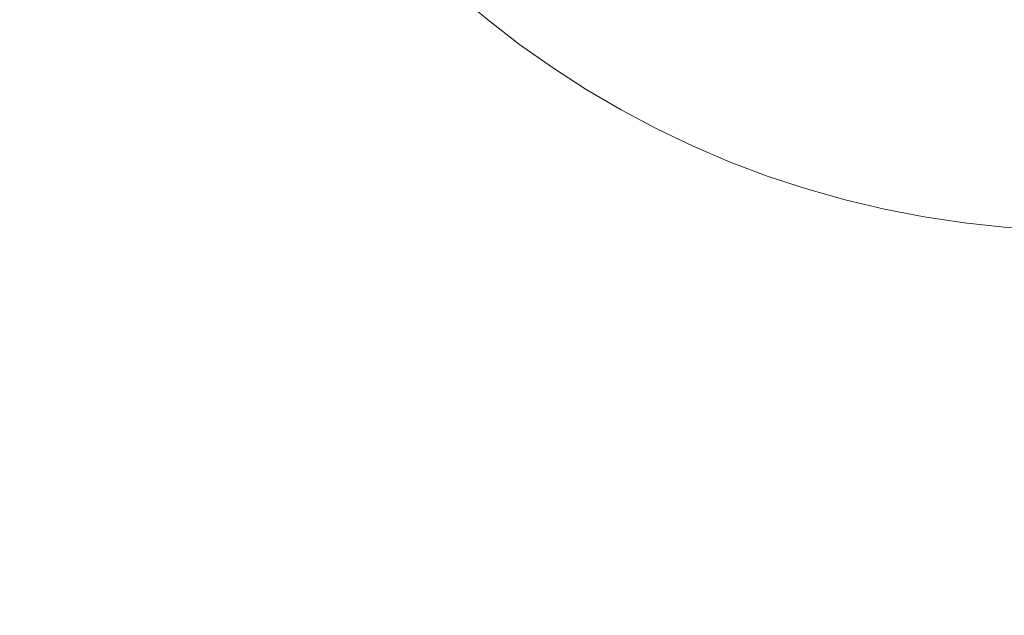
# Model space of a CAD drawing. Header units: centimetres. Extents: x -26 to 27.3, y -23.4 to -21.6.
# Tile 75 of 206: x -8.0026 to -7.8991, y -23.0004 to -22.9377. Entities that reach past the tile are written whole.
import ezdxf

# ---------------------------------------------------------------- set-up
doc = ezdxf.new("R2010")
doc.units = ezdxf.units.CM
doc.header["$LTSCALE"] = 2.54
doc.layers.add('Lucido design-1', color=7, linetype='Continuous')

# ---------------------------------------------------------------- blocks, each defined once
blk = doc.blocks.new('Gruppo-4-1')
at = {"color": 7, "linetype": 'Continuous', "lineweight": 9}
blk.add_3dface([(-25.89065, -21.65989, -9.38199), (-25.89065, -23.25989, -9.38199), (27.20935, -23.25989, -9.38199), (27.20935, -21.65989, -9.38199)], dxfattribs=at)
for points, invisible_edges in [([(-7.99065, -22.85989, -9.78199), (-7.99065, -21.65989, -9.78199), (9.30935, -21.65989, -9.78199), (9.20935, -22.95989, -9.78199)], 12), ([(-7.99065, -22.85989, -9.78199), (-7.93184, -22.95101, -9.78199), (-7.93567, -22.94918, -9.78199), (-7.93942, -22.94719, -9.78199)], 9), ([(-7.99065, -22.85989, -9.78199), (-7.89065, -22.95989, -9.78199), (-7.89489, -22.9598, -9.78199), (-7.89913, -22.95953, -9.78199)], 9), ([(-7.99065, -22.85989, -9.78199), (-7.92396, -22.95418, -9.78199), (-7.92793, -22.95268, -9.78199), (-7.93184, -22.95101, -9.78199)], 9), ([(-7.89913, -22.95953, -9.78199), (-7.90335, -22.95908, -9.78199), (-7.90755, -22.95845, -9.78199), (-7.99065, -22.85989, -9.78199)], 12), ([(-7.93942, -22.94719, -9.78199), (-7.94308, -22.94504, -9.78199), (-7.94664, -22.94274, -9.78199), (-7.99065, -22.85989, -9.78199)], 12), ([(-7.90755, -22.95845, -9.78199), (-7.91171, -22.95764, -9.78199), (-7.91584, -22.95666, -9.78199), (-7.99065, -22.85989, -9.78199)], 12), ([(-7.91584, -22.95666, -9.78199), (-7.91993, -22.9555, -9.78199), (-7.92396, -22.95418, -9.78199), (-7.99065, -22.85989, -9.78199)], 12), ([(-7.94664, -22.94274, -9.78199), (-7.95011, -22.94029, -9.78199), (-7.95347, -22.93769, -9.78199), (-7.99065, -22.85989, -9.78199)], 12), ([(-7.99065, -22.85989, -9.78199), (9.20935, -22.95989, -9.78199), (-7.89065, -22.95989, -9.78199)], 9), ([(-7.99735, -22.93881, -9.78749), (-8.0006, -22.93421, -9.78749), (-7.9973, -22.93197, -9.78621), (-7.99415, -22.93644, -9.78621)], 15), ([(-7.98766, -22.93822, -9.78509), (-7.9909, -22.93403, -9.78509), (-7.98761, -22.9316, -9.78414), (-7.98448, -22.93565, -9.78414)], 15), ([(-7.96546, -22.93795, -9.78232), (-7.96871, -22.9347, -9.78232), (-7.96567, -22.9318, -9.78207), (-7.96255, -22.93492, -9.78207)], 15), ([(-7.95931, -22.9379, -9.78207), (-7.96255, -22.93492, -9.78207), (-7.95984, -22.93208, -9.78199), (-7.95671, -22.93496, -9.78199)], 11), ([(-7.98118, -22.93957, -9.78414), (-7.98448, -22.93565, -9.78414), (-7.98127, -22.93306, -9.78336), (-7.97808, -22.93684, -9.78336)], 15), ([(-8.00051, -22.94114, -9.78895), (-8.00386, -22.9364, -9.78895), (-8.0006, -22.93421, -9.78749), (-7.99735, -22.93881, -9.78749)], 15), ([(-7.9908, -22.94076, -9.78621), (-7.99415, -22.93644, -9.78621), (-7.9909, -22.93403, -9.78509), (-7.98766, -22.93822, -9.78509)], 15), ([(-7.97474, -22.94048, -9.78336), (-7.97808, -22.93684, -9.78336), (-7.97496, -22.93409, -9.78275), (-7.97173, -22.9376, -9.78275)], 15), ([(-7.96836, -22.94097, -9.78275), (-7.97173, -22.9376, -9.78275), (-7.96871, -22.9347, -9.78232), (-7.96546, -22.93795, -9.78232)], 15), ([(-7.96208, -22.94105, -9.78232), (-7.96546, -22.93795, -9.78232), (-7.96255, -22.93492, -9.78207), (-7.95931, -22.9379, -9.78207)], 15), ([(-7.95593, -22.94074, -9.78207), (-7.95931, -22.9379, -9.78207), (-7.95671, -22.93496, -9.78199), (-7.95347, -22.93769, -9.78199)], 11), ([(-8.00361, -22.94343, -9.79056), (-8.00705, -22.93856, -9.79056), (-8.00386, -22.9364, -9.78895), (-8.00051, -22.94114, -9.78895)], 15), ([(-7.99391, -22.94326, -9.78749), (-7.99735, -22.93881, -9.78749), (-7.99415, -22.93644, -9.78621), (-7.9908, -22.94076, -9.78621)], 15), ([(-7.98425, -22.94227, -9.78509), (-7.98766, -22.93822, -9.78509), (-7.98448, -22.93565, -9.78414), (-7.98118, -22.93957, -9.78414)], 15), ([(-7.97772, -22.94334, -9.78414), (-7.98118, -22.93957, -9.78414), (-7.97808, -22.93684, -9.78336), (-7.97474, -22.94048, -9.78336)], 15), ([(-7.98728, -22.94494, -9.78621), (-7.9908, -22.94076, -9.78621), (-7.98766, -22.93822, -9.78509), (-7.98425, -22.94227, -9.78509)], 15), ([(-7.97124, -22.94398, -9.78336), (-7.97474, -22.94048, -9.78336), (-7.97173, -22.9376, -9.78275), (-7.96836, -22.94097, -9.78275)], 15), ([(-7.96485, -22.9442, -9.78275), (-7.96836, -22.94097, -9.78275), (-7.96546, -22.93795, -9.78232), (-7.96208, -22.94105, -9.78232)], 15), ([(-7.95857, -22.94401, -9.78232), (-7.96208, -22.94105, -9.78232), (-7.95931, -22.9379, -9.78207), (-7.95593, -22.94074, -9.78207)], 15), ([(-7.95244, -22.94344, -9.78207), (-7.95593, -22.94074, -9.78207), (-7.95347, -22.93769, -9.78199), (-7.95011, -22.94029, -9.78199)], 11), ([(-7.99696, -22.94573, -9.78895), (-8.00051, -22.94114, -9.78895), (-7.99735, -22.93881, -9.78749), (-7.99391, -22.94326, -9.78749)], 15), ([(-7.98067, -22.94617, -9.78509), (-7.98425, -22.94227, -9.78509), (-7.98118, -22.93957, -9.78414), (-7.97772, -22.94334, -9.78414)], 15), ([(-7.9741, -22.94696, -9.78414), (-7.97772, -22.94334, -9.78414), (-7.97474, -22.94048, -9.78336), (-7.97124, -22.94398, -9.78336)], 15), ([(-7.94884, -22.94599, -9.78207), (-7.95244, -22.94344, -9.78207), (-7.95011, -22.94029, -9.78199), (-7.94664, -22.94274, -9.78199)], 11), ([(-7.99996, -22.94815, -9.79056), (-8.00361, -22.94343, -9.79056), (-8.00051, -22.94114, -9.78895), (-7.99696, -22.94573, -9.78895)], 15), ([(-7.99027, -22.94757, -9.78749), (-7.99391, -22.94326, -9.78749), (-7.9908, -22.94076, -9.78621), (-7.98728, -22.94494, -9.78621)], 15), ([(-7.9676, -22.94732, -9.78336), (-7.97124, -22.94398, -9.78336), (-7.96836, -22.94097, -9.78275), (-7.96485, -22.9442, -9.78275)], 15), ([(-7.9612, -22.94727, -9.78275), (-7.96485, -22.9442, -9.78275), (-7.96208, -22.94105, -9.78232), (-7.95857, -22.94401, -9.78232)], 15), ([(-7.95494, -22.94682, -9.78232), (-7.95857, -22.94401, -9.78232), (-7.95593, -22.94074, -9.78207), (-7.95244, -22.94344, -9.78207)], 15), ([(-7.98358, -22.94896, -9.78621), (-7.98728, -22.94494, -9.78621), (-7.98425, -22.94227, -9.78509), (-7.98067, -22.94617, -9.78509)], 15), ([(-7.94513, -22.94838, -9.78207), (-7.94884, -22.94599, -9.78207), (-7.94664, -22.94274, -9.78199), (-7.94308, -22.94504, -9.78199)], 11), ([(-8.0029, -22.95053, -9.79233), (-8.00665, -22.94568, -9.79233), (-8.00361, -22.94343, -9.79056), (-7.99996, -22.94815, -9.79056)], 15), ([(-7.99322, -22.95016, -9.78895), (-7.99696, -22.94573, -9.78895), (-7.99391, -22.94326, -9.78749), (-7.99027, -22.94757, -9.78749)], 15), ([(-7.97692, -22.94991, -9.78509), (-7.98067, -22.94617, -9.78509), (-7.97772, -22.94334, -9.78414), (-7.9741, -22.94696, -9.78414)], 15), ([(-7.95119, -22.94947, -9.78232), (-7.95494, -22.94682, -9.78232), (-7.95244, -22.94344, -9.78207), (-7.94884, -22.94599, -9.78207)], 15), ([(-7.97033, -22.95042, -9.78414), (-7.9741, -22.94696, -9.78414), (-7.97124, -22.94398, -9.78336), (-7.9676, -22.94732, -9.78336)], 15), ([(-7.96382, -22.95051, -9.78336), (-7.9676, -22.94732, -9.78336), (-7.96485, -22.9442, -9.78275), (-7.9612, -22.94727, -9.78275)], 15), ([(-7.95743, -22.95019, -9.78275), (-7.9612, -22.94727, -9.78275), (-7.95857, -22.94401, -9.78232), (-7.95494, -22.94682, -9.78232)], 15), ([(-7.99612, -22.95271, -9.79056), (-7.99996, -22.94815, -9.79056), (-7.99696, -22.94573, -9.78895), (-7.99322, -22.95016, -9.78895)], 15), ([(-7.98646, -22.95172, -9.78749), (-7.99027, -22.94757, -9.78749), (-7.98728, -22.94494, -9.78621), (-7.98358, -22.94896, -9.78621)], 15), ([(-7.94133, -22.95061, -9.78207), (-7.94513, -22.94838, -9.78207), (-7.94308, -22.94504, -9.78199), (-7.93942, -22.94719, -9.78199)], 11), ([(-7.97972, -22.95283, -9.78621), (-7.98358, -22.94896, -9.78621), (-7.98067, -22.94617, -9.78509), (-7.97692, -22.94991, -9.78509)], 15), ([(-7.95354, -22.95294, -9.78275), (-7.95743, -22.95019, -9.78275), (-7.95494, -22.94682, -9.78232), (-7.95119, -22.94947, -9.78232)], 15), ([(-7.94734, -22.95196, -9.78232), (-7.95119, -22.94947, -9.78232), (-7.94884, -22.94599, -9.78207), (-7.94513, -22.94838, -9.78207)], 15), ([(-7.9893, -22.95444, -9.78895), (-7.99322, -22.95016, -9.78895), (-7.99027, -22.94757, -9.78749), (-7.98646, -22.95172, -9.78749)], 15), ([(-7.97303, -22.95349, -9.78509), (-7.97692, -22.94991, -9.78509), (-7.9741, -22.94696, -9.78414), (-7.97033, -22.95042, -9.78414)], 15), ([(-7.96641, -22.95372, -9.78414), (-7.97033, -22.95042, -9.78414), (-7.9676, -22.94732, -9.78336), (-7.96382, -22.95051, -9.78336)], 15), ([(-7.95991, -22.95353, -9.78336), (-7.96382, -22.95051, -9.78336), (-7.9612, -22.94727, -9.78275), (-7.95743, -22.95019, -9.78275)], 15), ([(-7.93743, -22.95268, -9.78207), (-7.94133, -22.95061, -9.78207), (-7.93942, -22.94719, -9.78199), (-7.93567, -22.94918, -9.78199)], 11), ([(-7.99896, -22.95521, -9.79233), (-8.0029, -22.95053, -9.79233), (-7.99996, -22.94815, -9.79056), (-7.99612, -22.95271, -9.79056)], 15), ([(-7.98248, -22.9557, -9.78749), (-7.98646, -22.95172, -9.78749), (-7.98358, -22.94896, -9.78621), (-7.97972, -22.95283, -9.78621)], 15), ([(-7.94338, -22.95428, -9.78232), (-7.94734, -22.95196, -9.78232), (-7.94513, -22.94838, -9.78207), (-7.94133, -22.95061, -9.78207)], 15), ([(-7.9757, -22.95652, -9.78621), (-7.97972, -22.95283, -9.78621), (-7.97692, -22.94991, -9.78509), (-7.97303, -22.95349, -9.78509)], 15), ([(-7.94953, -22.95553, -9.78275), (-7.95354, -22.95294, -9.78275), (-7.95119, -22.94947, -9.78232), (-7.94734, -22.95196, -9.78232)], 15), ([(-7.93345, -22.95458, -9.78207), (-7.93743, -22.95268, -9.78207), (-7.93567, -22.94918, -9.78199), (-7.93184, -22.95101, -9.78199)], 11), ([(-8.00173, -22.95766, -9.79426), (-8.00578, -22.95285, -9.79426), (-8.0029, -22.95053, -9.79233), (-7.99896, -22.95521, -9.79233)], 15), ([(-7.99208, -22.9571, -9.79056), (-7.99612, -22.95271, -9.79056), (-7.99322, -22.95016, -9.78895), (-7.9893, -22.95444, -9.78895)], 15), ([(-7.96898, -22.9569, -9.78509), (-7.97303, -22.95349, -9.78509), (-7.97033, -22.95042, -9.78414), (-7.96641, -22.95372, -9.78414)], 15), ([(-7.96236, -22.95685, -9.78414), (-7.96641, -22.95372, -9.78414), (-7.96382, -22.95051, -9.78336), (-7.95991, -22.95353, -9.78336)], 15), ([(-7.95587, -22.95639, -9.78336), (-7.95991, -22.95353, -9.78336), (-7.95743, -22.95019, -9.78275), (-7.95354, -22.95294, -9.78275)], 15), ([(-7.93933, -22.95644, -9.78232), (-7.94338, -22.95428, -9.78232), (-7.94133, -22.95061, -9.78207), (-7.93743, -22.95268, -9.78207)], 15), ([(-7.9294, -22.95632, -9.78207), (-7.93345, -22.95458, -9.78207), (-7.93184, -22.95101, -9.78199), (-7.92793, -22.95268, -9.78199)], 11), ([(-7.98519, -22.95854, -9.78895), (-7.9893, -22.95444, -9.78895), (-7.98646, -22.95172, -9.78749), (-7.98248, -22.9557, -9.78749)], 15), ([(-7.94542, -22.95794, -9.78275), (-7.94953, -22.95553, -9.78275), (-7.94734, -22.95196, -9.78232), (-7.94338, -22.95428, -9.78232)], 15), ([(-8.00445, -22.96005, -9.79633), (-8.0086, -22.95513, -9.79633), (-8.00578, -22.95285, -9.79426), (-8.00173, -22.95766, -9.79426)], 15), ([(-7.99481, -22.95972, -9.79233), (-7.99896, -22.95521, -9.79233), (-7.99612, -22.95271, -9.79056), (-7.99208, -22.9571, -9.79056)], 15), ([(-7.97833, -22.95951, -9.78749), (-7.98248, -22.9557, -9.78749), (-7.97972, -22.95283, -9.78621), (-7.9757, -22.95652, -9.78621)], 15), ([(-7.95172, -22.95907, -9.78336), (-7.95587, -22.95639, -9.78336), (-7.95354, -22.95294, -9.78275), (-7.94953, -22.95553, -9.78275)], 15), ([(-7.93518, -22.95842, -9.78232), (-7.93933, -22.95644, -9.78232), (-7.93743, -22.95268, -9.78207), (-7.93345, -22.95458, -9.78207)], 15), ([(-7.92527, -22.95787, -9.78207), (-7.9294, -22.95632, -9.78207), (-7.92793, -22.95268, -9.78199), (-7.92396, -22.95418, -9.78199)], 11), ([(-7.97152, -22.96004, -9.78621), (-7.9757, -22.95652, -9.78621), (-7.97303, -22.95349, -9.78509), (-7.96898, -22.9569, -9.78509)], 15), ([(-7.96479, -22.96014, -9.78509), (-7.96898, -22.9569, -9.78509), (-7.96641, -22.95372, -9.78414), (-7.96236, -22.95685, -9.78414)], 15), ([(-7.95818, -22.95981, -9.78414), (-7.96236, -22.95685, -9.78414), (-7.95991, -22.95353, -9.78336), (-7.95587, -22.95639, -9.78336)], 15), ([(-7.98786, -22.96132, -9.79056), (-7.99208, -22.9571, -9.79056), (-7.9893, -22.95444, -9.78895), (-7.98519, -22.95854, -9.78895)], 15), ([(-7.94121, -22.96018, -9.78275), (-7.94542, -22.95794, -9.78275), (-7.94338, -22.95428, -9.78232), (-7.93933, -22.95644, -9.78232)], 15), ([(-7.93096, -22.96022, -9.78232), (-7.93518, -22.95842, -9.78232), (-7.93345, -22.95458, -9.78207), (-7.9294, -22.95632, -9.78207)], 15), ([(-7.92108, -22.95926, -9.78207), (-7.92527, -22.95787, -9.78207), (-7.92396, -22.95418, -9.78199), (-7.91993, -22.9555, -9.78199)], 11), ([(-7.99749, -22.96228, -9.79426), (-8.00173, -22.95766, -9.79426), (-7.99896, -22.95521, -9.79233), (-7.99481, -22.95972, -9.79233)], 15), ([(-7.98092, -22.96246, -9.78895), (-7.98519, -22.95854, -9.78895), (-7.98248, -22.9557, -9.78749), (-7.97833, -22.95951, -9.78749)], 15), ([(-7.94745, -22.96157, -9.78336), (-7.95172, -22.95907, -9.78336), (-7.94953, -22.95553, -9.78275), (-7.94542, -22.95794, -9.78275)], 15), ([(-7.91683, -22.96046, -9.78207), (-7.92108, -22.95926, -9.78207), (-7.91993, -22.9555, -9.78199), (-7.91584, -22.95666, -9.78199)], 11), ([(-7.99048, -22.96405, -9.79233), (-7.99481, -22.95972, -9.79233), (-7.99208, -22.9571, -9.79056), (-7.98786, -22.96132, -9.79056)], 15), ([(-7.97402, -22.96315, -9.78749), (-7.97833, -22.95951, -9.78749), (-7.9757, -22.95652, -9.78621), (-7.97152, -22.96004, -9.78621)], 15), ([(-7.96719, -22.96339, -9.78621), (-7.97152, -22.96004, -9.78621), (-7.96898, -22.9569, -9.78509), (-7.96479, -22.96014, -9.78509)], 15), ([(-7.96047, -22.96319, -9.78509), (-7.96479, -22.96014, -9.78509), (-7.96236, -22.95685, -9.78414), (-7.95818, -22.95981, -9.78414)], 15), ([(-7.95388, -22.96258, -9.78414), (-7.95818, -22.95981, -9.78414), (-7.95587, -22.95639, -9.78336), (-7.95172, -22.95907, -9.78336)], 15), ([(-7.93691, -22.96223, -9.78275), (-7.94121, -22.96018, -9.78275), (-7.93933, -22.95644, -9.78232), (-7.93518, -22.95842, -9.78232)], 15), ([(-7.92667, -22.96184, -9.78232), (-7.93096, -22.96022, -9.78232), (-7.9294, -22.95632, -9.78207), (-7.92527, -22.95787, -9.78207)], 15), ([(-7.91254, -22.96148, -9.78207), (-7.91683, -22.96046, -9.78207), (-7.91584, -22.95666, -9.78199), (-7.91171, -22.95764, -9.78199)], 11), ([(-8.0001, -22.96479, -9.79633), (-8.00445, -22.96005, -9.79633), (-8.00173, -22.95766, -9.79426), (-7.99749, -22.96228, -9.79426)], 15), ([(-7.94308, -22.96389, -9.78336), (-7.94745, -22.96157, -9.78336), (-7.94542, -22.95794, -9.78275), (-7.94121, -22.96018, -9.78275)], 15), ([(-7.92231, -22.96327, -9.78232), (-7.92667, -22.96184, -9.78232), (-7.92527, -22.95787, -9.78207), (-7.92108, -22.95926, -9.78207)], 15), ([(-7.90821, -22.96232, -9.78207), (-7.91254, -22.96148, -9.78207), (-7.91171, -22.95764, -9.78199), (-7.90755, -22.95845, -9.78199)], 11), ([(-7.98347, -22.96536, -9.79056), (-7.98786, -22.96132, -9.79056), (-7.98519, -22.95854, -9.78895), (-7.98092, -22.96246, -9.78895)], 15), ([(-7.94946, -22.96518, -9.78414), (-7.95388, -22.96258, -9.78414), (-7.95172, -22.95907, -9.78336), (-7.94745, -22.96157, -9.78336)], 15), ([(-7.93252, -22.9641, -9.78275), (-7.93691, -22.96223, -9.78275), (-7.93518, -22.95842, -9.78232), (-7.93096, -22.96022, -9.78232)], 15), ([(-7.91789, -22.96452, -9.78232), (-7.92231, -22.96327, -9.78232), (-7.92108, -22.95926, -9.78207), (-7.91683, -22.96046, -9.78207)], 15), ([(-7.90385, -22.96297, -9.78207), (-7.90821, -22.96232, -9.78207), (-7.90755, -22.95845, -9.78199), (-7.90335, -22.95908, -9.78199)], 11), ([(-7.89946, -22.96344, -9.78207), (-7.90385, -22.96297, -9.78207), (-7.90335, -22.95908, -9.78199), (-7.89913, -22.95953, -9.78199)], 11), ([(-8.00264, -22.96722, -9.79856), (-8.00709, -22.96237, -9.79856), (-8.00445, -22.96005, -9.79633), (-8.0001, -22.96479, -9.79633)], 15), ([(-7.99304, -22.96673, -9.79426), (-7.99749, -22.96228, -9.79426), (-7.99481, -22.95972, -9.79233), (-7.99048, -22.96405, -9.79233)], 15), ([(-7.97649, -22.9662, -9.78895), (-7.98092, -22.96246, -9.78895), (-7.97833, -22.95951, -9.78749), (-7.97402, -22.96315, -9.78749)], 15), ([(-7.96956, -22.96659, -9.78749), (-7.97402, -22.96315, -9.78749), (-7.97152, -22.96004, -9.78621), (-7.96719, -22.96339, -9.78621)], 15), ([(-7.96273, -22.96654, -9.78621), (-7.96719, -22.96339, -9.78621), (-7.96479, -22.96014, -9.78509), (-7.96047, -22.96319, -9.78509)], 15), ([(-7.95602, -22.96607, -9.78509), (-7.96047, -22.96319, -9.78509), (-7.95818, -22.95981, -9.78414), (-7.95388, -22.96258, -9.78414)], 15), ([(-7.93862, -22.96602, -9.78336), (-7.94308, -22.96389, -9.78336), (-7.94121, -22.96018, -9.78275), (-7.93691, -22.96223, -9.78275)], 15), ([(-7.92806, -22.96579, -9.78275), (-7.93252, -22.9641, -9.78275), (-7.93096, -22.96022, -9.78232), (-7.92667, -22.96184, -9.78232)], 15), ([(-7.89506, -22.96372, -9.78207), (-7.89946, -22.96344, -9.78207), (-7.89913, -22.95953, -9.78199), (-7.89489, -22.9598, -9.78199)], 11), ([(-7.98597, -22.9682, -9.79233), (-7.99048, -22.96405, -9.79233), (-7.98786, -22.96132, -9.79056), (-7.98347, -22.96536, -9.79056)], 15), ([(-7.91343, -22.96559, -9.78232), (-7.91789, -22.96452, -9.78232), (-7.91683, -22.96046, -9.78207), (-7.91254, -22.96148, -9.78207)], 15), ([(-8.00511, -22.96959, -9.80092), (-8.00966, -22.96464, -9.80092), (-8.00709, -22.96237, -9.79856), (-8.00264, -22.96722, -9.79856)], 15), ([(-7.99555, -22.96934, -9.79633), (-8.0001, -22.96479, -9.79633), (-7.99749, -22.96228, -9.79426), (-7.99304, -22.96673, -9.79426)], 15), ([(-7.94494, -22.96758, -9.78414), (-7.94946, -22.96518, -9.78414), (-7.94745, -22.96157, -9.78336), (-7.94308, -22.96389, -9.78336)], 15), ([(-7.93408, -22.96796, -9.78336), (-7.93862, -22.96602, -9.78336), (-7.93691, -22.96223, -9.78275), (-7.93252, -22.9641, -9.78275)], 15), ([(-7.92353, -22.96728, -9.78275), (-7.92806, -22.96579, -9.78275), (-7.92667, -22.96184, -9.78232), (-7.92231, -22.96327, -9.78232)], 15), ([(-7.90892, -22.96646, -9.78232), (-7.91343, -22.96559, -9.78232), (-7.91254, -22.96148, -9.78207), (-7.90821, -22.96232, -9.78207)], 15), ([(-7.90438, -22.96714, -9.78232), (-7.90892, -22.96646, -9.78232), (-7.90821, -22.96232, -9.78207), (-7.90385, -22.96297, -9.78207)], 15), ([(-7.97891, -22.9692, -9.79056), (-7.98347, -22.96536, -9.79056), (-7.98092, -22.96246, -9.78895), (-7.97649, -22.9662, -9.78895)], 15), ([(-7.9719, -22.96975, -9.78895), (-7.97649, -22.9662, -9.78895), (-7.97402, -22.96315, -9.78749), (-7.96956, -22.96659, -9.78749)], 15), ([(-7.96496, -22.96984, -9.78749), (-7.96956, -22.96659, -9.78749), (-7.96719, -22.96339, -9.78621), (-7.96273, -22.96654, -9.78621)], 15), ([(-7.95814, -22.96951, -9.78621), (-7.96273, -22.96654, -9.78621), (-7.96047, -22.96319, -9.78509), (-7.95602, -22.96607, -9.78509)], 15), ([(-7.95146, -22.96874, -9.78509), (-7.95602, -22.96607, -9.78509), (-7.95388, -22.96258, -9.78414), (-7.94946, -22.96518, -9.78414)], 15), ([(-7.91895, -22.96858, -9.78275), (-7.92353, -22.96728, -9.78275), (-7.92231, -22.96327, -9.78232), (-7.91789, -22.96452, -9.78232)], 15), ([(-7.89982, -22.96762, -9.78232), (-7.90438, -22.96714, -9.78232), (-7.90385, -22.96297, -9.78207), (-7.89946, -22.96344, -9.78207)], 15), ([(-7.89524, -22.96792, -9.78232), (-7.89982, -22.96762, -9.78232), (-7.89946, -22.96344, -9.78207), (-7.89506, -22.96372, -9.78207)], 15), ([(-7.98842, -22.97098, -9.79426), (-7.99304, -22.96673, -9.79426), (-7.99048, -22.96405, -9.79233), (-7.98597, -22.9682, -9.79233)], 15), ([(-7.94032, -22.96978, -9.78414), (-7.94494, -22.96758, -9.78414), (-7.94308, -22.96389, -9.78336), (-7.93862, -22.96602, -9.78336)], 15), ([(-7.92945, -22.96971, -9.78336), (-7.93408, -22.96796, -9.78336), (-7.93252, -22.9641, -9.78275), (-7.92806, -22.96579, -9.78275)], 15), ([(-7.99798, -22.97188, -9.79856), (-8.00264, -22.96722, -9.79856), (-8.0001, -22.96479, -9.79633), (-7.99555, -22.96934, -9.79633)], 15), ([(-7.98129, -22.97214, -9.79233), (-7.98597, -22.9682, -9.79233), (-7.98347, -22.96536, -9.79056), (-7.97891, -22.9692, -9.79056)], 15), ([(-7.94678, -22.97123, -9.78509), (-7.95146, -22.96874, -9.78509), (-7.94946, -22.96518, -9.78414), (-7.94494, -22.96758, -9.78414)], 15), ([(-7.91431, -22.96968, -9.78275), (-7.91895, -22.96858, -9.78275), (-7.91789, -22.96452, -9.78232), (-7.91343, -22.96559, -9.78232)], 15), ([(-7.97419, -22.97285, -9.79056), (-7.97891, -22.9692, -9.79056), (-7.97649, -22.9662, -9.78895), (-7.9719, -22.96975, -9.78895)], 15), ([(-7.96023, -22.9729, -9.78749), (-7.96496, -22.96984, -9.78749), (-7.96273, -22.96654, -9.78621), (-7.95814, -22.96951, -9.78621)], 15), ([(-7.95343, -22.97227, -9.78621), (-7.95814, -22.96951, -9.78621), (-7.95602, -22.96607, -9.78509), (-7.95146, -22.96874, -9.78509)], 15), ([(-7.93561, -22.97179, -9.78414), (-7.94032, -22.96978, -9.78414), (-7.93862, -22.96602, -9.78336), (-7.93408, -22.96796, -9.78336)], 15), ([(-7.92475, -22.97126, -9.78336), (-7.92945, -22.96971, -9.78336), (-7.92806, -22.96579, -9.78275), (-7.92353, -22.96728, -9.78275)], 15), ([(-7.90963, -22.97059, -9.78275), (-7.91431, -22.96968, -9.78275), (-7.91343, -22.96559, -9.78232), (-7.90892, -22.96646, -9.78232)], 15), ([(-7.90491, -22.97129, -9.78275), (-7.90963, -22.97059, -9.78275), (-7.90892, -22.96646, -9.78232), (-7.90438, -22.96714, -9.78232)], 15), ([(-8.00035, -22.97435, -9.80092), (-8.00511, -22.96959, -9.80092), (-8.00264, -22.96722, -9.79856), (-7.99798, -22.97188, -9.79856)], 15), ([(-7.99081, -22.97369, -9.79633), (-7.99555, -22.96934, -9.79633), (-7.99304, -22.96673, -9.79426), (-7.98842, -22.97098, -9.79426)], 15), ([(-7.96716, -22.9731, -9.78895), (-7.9719, -22.96975, -9.78895), (-7.96956, -22.96659, -9.78749), (-7.96496, -22.96984, -9.78749)], 15), ([(-7.94201, -22.97351, -9.78509), (-7.94678, -22.97123, -9.78509), (-7.94494, -22.96758, -9.78414), (-7.94032, -22.96978, -9.78414)], 15), ([(-7.92, -22.9726, -9.78336), (-7.92475, -22.97126, -9.78336), (-7.92353, -22.96728, -9.78275), (-7.91895, -22.96858, -9.78275)], 15), ([(-7.90017, -22.9718, -9.78275), (-7.90491, -22.97129, -9.78275), (-7.90438, -22.96714, -9.78232), (-7.89982, -22.96762, -9.78232)], 15), ([(-7.98361, -22.97503, -9.79426), (-7.98842, -22.97098, -9.79426), (-7.98597, -22.9682, -9.79233), (-7.98129, -22.97214, -9.79233)], 15), ([(-7.93082, -22.9736, -9.78414), (-7.93561, -22.97179, -9.78414), (-7.93408, -22.96796, -9.78336), (-7.92945, -22.96971, -9.78336)], 15), ([(-7.91519, -22.97375, -9.78336), (-7.92, -22.9726, -9.78336), (-7.91895, -22.96858, -9.78275), (-7.91431, -22.96968, -9.78275)], 15), ([(-7.89541, -22.9721, -9.78275), (-7.90017, -22.9718, -9.78275), (-7.89982, -22.96762, -9.78232), (-7.89524, -22.96792, -9.78232)], 15), ([(-8.00265, -22.97675, -9.80343), (-8.00751, -22.97189, -9.80343), (-8.00511, -22.96959, -9.80092), (-8.00035, -22.97435, -9.80092)], 15), ([(-7.99313, -22.97633, -9.79856), (-7.99798, -22.97188, -9.79856), (-7.99555, -22.96934, -9.79633), (-7.99081, -22.97369, -9.79633)], 15), ([(-7.97644, -22.97589, -9.79233), (-7.98129, -22.97214, -9.79233), (-7.97891, -22.9692, -9.79056), (-7.97419, -22.97285, -9.79056)], 15), ([(-7.95537, -22.97575, -9.78749), (-7.96023, -22.9729, -9.78749), (-7.95814, -22.96951, -9.78621), (-7.95343, -22.97227, -9.78621)], 15), ([(-7.9486, -22.97483, -9.78621), (-7.95343, -22.97227, -9.78621), (-7.95146, -22.96874, -9.78509), (-7.94678, -22.97123, -9.78509)], 15), ([(-7.96932, -22.97629, -9.79056), (-7.97419, -22.97285, -9.79056), (-7.9719, -22.96975, -9.78895), (-7.96716, -22.9731, -9.78895)], 15), ([(-7.96229, -22.97624, -9.78895), (-7.96716, -22.9731, -9.78895), (-7.96496, -22.96984, -9.78749), (-7.96023, -22.9729, -9.78749)], 15), ([(-7.93714, -22.97559, -9.78509), (-7.94201, -22.97351, -9.78509), (-7.94032, -22.96978, -9.78414), (-7.93561, -22.97179, -9.78414)], 15), ([(-7.92596, -22.9752, -9.78414), (-7.93082, -22.9736, -9.78414), (-7.92945, -22.96971, -9.78336), (-7.92475, -22.97126, -9.78336)], 15), ([(-7.91033, -22.97469, -9.78336), (-7.91519, -22.97375, -9.78336), (-7.91431, -22.96968, -9.78275), (-7.90963, -22.97059, -9.78275)], 15), ([(-7.90544, -22.97542, -9.78336), (-7.91033, -22.97469, -9.78336), (-7.90963, -22.97059, -9.78275), (-7.90491, -22.97129, -9.78275)], 15), ([(-7.98589, -22.97784, -9.79633), (-7.99081, -22.97369, -9.79633), (-7.98842, -22.97098, -9.79426), (-7.98361, -22.97503, -9.79426)], 15), ([(-7.94367, -22.97719, -9.78621), (-7.9486, -22.97483, -9.78621), (-7.94678, -22.97123, -9.78509), (-7.94201, -22.97351, -9.78509)], 15), ([(-7.92104, -22.9766, -9.78414), (-7.92596, -22.9752, -9.78414), (-7.92475, -22.97126, -9.78336), (-7.92, -22.9726, -9.78336)], 15), ([(-7.90052, -22.97594, -9.78336), (-7.90544, -22.97542, -9.78336), (-7.90491, -22.97129, -9.78275), (-7.90017, -22.9718, -9.78275)], 15), ([(-7.9954, -22.97891, -9.80092), (-8.00035, -22.97435, -9.80092), (-7.99798, -22.97188, -9.79856), (-7.99313, -22.97633, -9.79856)], 15), ([(-7.97864, -22.97887, -9.79426), (-7.98361, -22.97503, -9.79426), (-7.98129, -22.97214, -9.79233), (-7.97644, -22.97589, -9.79233)], 15), ([(-7.9504, -22.97839, -9.78749), (-7.95537, -22.97575, -9.78749), (-7.95343, -22.97227, -9.78621), (-7.9486, -22.97483, -9.78621)], 15), ([(-7.93219, -22.97746, -9.78509), (-7.93714, -22.97559, -9.78509), (-7.93561, -22.97179, -9.78414), (-7.93082, -22.9736, -9.78414)], 15), ([(-7.91606, -22.97778, -9.78414), (-7.92104, -22.9766, -9.78414), (-7.92, -22.9726, -9.78336), (-7.91519, -22.97375, -9.78336)], 15), ([(-7.89559, -22.97626, -9.78336), (-7.90052, -22.97594, -9.78336), (-7.90017, -22.9718, -9.78275), (-7.89541, -22.9721, -9.78275)], 15), ([(-7.9881, -22.98058, -9.79856), (-7.99313, -22.97633, -9.79856), (-7.99081, -22.97369, -9.79633), (-7.98589, -22.97784, -9.79633)], 15), ([(-7.97144, -22.97943, -9.79233), (-7.97644, -22.97589, -9.79233), (-7.97419, -22.97285, -9.79056), (-7.96932, -22.97629, -9.79056)], 15), ([(-7.96431, -22.97953, -9.79056), (-7.96932, -22.97629, -9.79056), (-7.96716, -22.9731, -9.78895), (-7.96229, -22.97624, -9.78895)], 15), ([(-7.95729, -22.97918, -9.78895), (-7.96229, -22.97624, -9.78895), (-7.96023, -22.9729, -9.78749), (-7.95537, -22.97575, -9.78749)], 15), ([(-7.93865, -22.97934, -9.78621), (-7.94367, -22.97719, -9.78621), (-7.94201, -22.97351, -9.78509), (-7.93714, -22.97559, -9.78509)], 15), ([(-7.92716, -22.97911, -9.78509), (-7.93219, -22.97746, -9.78509), (-7.93082, -22.9736, -9.78414), (-7.92596, -22.9752, -9.78414)], 15), ([(-7.91103, -22.97876, -9.78414), (-7.91606, -22.97778, -9.78414), (-7.91519, -22.97375, -9.78336), (-7.91033, -22.97469, -9.78336)], 15), ([(-7.99759, -22.9814, -9.80343), (-8.00265, -22.97675, -9.80343), (-8.00035, -22.97435, -9.80092), (-7.9954, -22.97891, -9.80092)], 15), ([(-7.94531, -22.98082, -9.78749), (-7.9504, -22.97839, -9.78749), (-7.9486, -22.97483, -9.78621), (-7.94367, -22.97719, -9.78621)], 15), ([(-7.90597, -22.97951, -9.78414), (-7.91103, -22.97876, -9.78414), (-7.91033, -22.97469, -9.78336), (-7.90544, -22.97542, -9.78336)], 15), ([(-7.98079, -22.98177, -9.79633), (-7.98589, -22.97784, -9.79633), (-7.98361, -22.97503, -9.79426), (-7.97864, -22.97887, -9.79426)], 15), ([(-7.95216, -22.9819, -9.78895), (-7.95729, -22.97918, -9.78895), (-7.95537, -22.97575, -9.78749), (-7.9504, -22.97839, -9.78749)], 15), ([(-7.93353, -22.98127, -9.78621), (-7.93865, -22.97934, -9.78621), (-7.93714, -22.97559, -9.78509), (-7.93219, -22.97746, -9.78509)], 15), ([(-7.92207, -22.98055, -9.78509), (-7.92716, -22.97911, -9.78509), (-7.92596, -22.9752, -9.78414), (-7.92104, -22.9766, -9.78414)], 15), ([(-7.90087, -22.98006, -9.78414), (-7.90597, -22.97951, -9.78414), (-7.90544, -22.97542, -9.78336), (-7.90052, -22.97594, -9.78336)], 15), ([(-7.99971, -22.98381, -9.80606), (-8.00487, -22.97907, -9.80606), (-8.00265, -22.97675, -9.80343), (-7.99759, -22.9814, -9.80343)], 15), ([(-7.99025, -22.98324, -9.80092), (-7.9954, -22.97891, -9.80092), (-7.99313, -22.97633, -9.79856), (-7.9881, -22.98058, -9.79856)], 15), ([(-7.97351, -22.98249, -9.79426), (-7.97864, -22.97887, -9.79426), (-7.97644, -22.97589, -9.79233), (-7.97144, -22.97943, -9.79233)], 15), ([(-7.9663, -22.98275, -9.79233), (-7.97144, -22.97943, -9.79233), (-7.96932, -22.97629, -9.79056), (-7.96431, -22.97953, -9.79056)], 15), ([(-7.95917, -22.98255, -9.79056), (-7.96431, -22.97953, -9.79056), (-7.96229, -22.97624, -9.78895), (-7.95729, -22.97918, -9.78895)], 15), ([(-7.91692, -22.98178, -9.78509), (-7.92207, -22.98055, -9.78509), (-7.92104, -22.9766, -9.78414), (-7.91606, -22.97778, -9.78414)], 15), ([(-7.89577, -22.98038, -9.78414), (-7.90087, -22.98006, -9.78414), (-7.90052, -22.97594, -9.78336), (-7.89559, -22.97626, -9.78336)], 15), ([(-7.98289, -22.98461, -9.79856), (-7.9881, -22.98058, -9.79856), (-7.98589, -22.97784, -9.79633), (-7.98079, -22.98177, -9.79633)], 15), ([(-7.94013, -22.98303, -9.78749), (-7.94531, -22.98082, -9.78749), (-7.94367, -22.97719, -9.78621), (-7.93865, -22.97934, -9.78621)], 15), ([(-7.92834, -22.98298, -9.78621), (-7.93353, -22.98127, -9.78621), (-7.93219, -22.97746, -9.78509), (-7.92716, -22.97911, -9.78509)], 15), ([(-7.91172, -22.98278, -9.78509), (-7.91692, -22.98178, -9.78509), (-7.91606, -22.97778, -9.78414), (-7.91103, -22.97876, -9.78414)], 15), ([(-7.99234, -22.98583, -9.80343), (-7.99759, -22.9814, -9.80343), (-7.9954, -22.97891, -9.80092), (-7.99025, -22.98324, -9.80092)], 15), ([(-7.97554, -22.98549, -9.79633), (-7.98079, -22.98177, -9.79633), (-7.97864, -22.97887, -9.79426), (-7.97351, -22.98249, -9.79426)], 15), ([(-7.94693, -22.9844, -9.78895), (-7.95216, -22.9819, -9.78895), (-7.9504, -22.97839, -9.78749), (-7.94531, -22.98082, -9.78749)], 15), ([(-7.90648, -22.98357, -9.78509), (-7.91172, -22.98278, -9.78509), (-7.91103, -22.97876, -9.78414), (-7.90597, -22.97951, -9.78414)], 15), ([(-8.00175, -22.98613, -9.80883), (-8.00701, -22.9813, -9.80883), (-8.00487, -22.97907, -9.80606), (-7.99971, -22.98381, -9.80606)], 15), ([(-7.96824, -22.9859, -9.79426), (-7.97351, -22.98249, -9.79426), (-7.97144, -22.97943, -9.79233), (-7.9663, -22.98275, -9.79233)], 15), ([(-7.96101, -22.98585, -9.79233), (-7.9663, -22.98275, -9.79233), (-7.96431, -22.97953, -9.79056), (-7.95917, -22.98255, -9.79056)], 15), ([(-7.9539, -22.98534, -9.79056), (-7.95917, -22.98255, -9.79056), (-7.95729, -22.97918, -9.78895), (-7.95216, -22.9819, -9.78895)], 15), ([(-7.93486, -22.98502, -9.78749), (-7.94013, -22.98303, -9.78749), (-7.93865, -22.97934, -9.78621), (-7.93353, -22.98127, -9.78621)], 15), ([(-7.92308, -22.98446, -9.78621), (-7.92834, -22.98298, -9.78621), (-7.92716, -22.97911, -9.78509), (-7.92207, -22.98055, -9.78509)], 15), ([(-7.90122, -22.98413, -9.78509), (-7.90648, -22.98357, -9.78509), (-7.90597, -22.97951, -9.78414), (-7.90087, -22.98006, -9.78414)], 15), ([(-7.98492, -22.98736, -9.80092), (-7.99025, -22.98324, -9.80092), (-7.9881, -22.98058, -9.79856), (-7.98289, -22.98461, -9.79856)], 15), ([(-7.94159, -22.98668, -9.78895), (-7.94693, -22.9844, -9.78895), (-7.94531, -22.98082, -9.78749), (-7.94013, -22.98303, -9.78749)], 15), ([(-7.91777, -22.98573, -9.78621), (-7.92308, -22.98446, -9.78621), (-7.92207, -22.98055, -9.78509), (-7.91692, -22.98178, -9.78509)], 15), ([(-7.89594, -22.98447, -9.78509), (-7.90122, -22.98413, -9.78509), (-7.90087, -22.98006, -9.78414), (-7.89577, -22.98038, -9.78414)], 15), ([(-8.00343, -22.98804, -9.81128), (-8.00877, -22.98313, -9.81128), (-8.00701, -22.9813, -9.80883), (-8.00175, -22.98613, -9.80883)], 15), ([(-7.99435, -22.98832, -9.80606), (-7.99971, -22.98381, -9.80606), (-7.99759, -22.9814, -9.80343), (-7.99234, -22.98583, -9.80343)], 15), ([(-7.97751, -22.98841, -9.79856), (-7.98289, -22.98461, -9.79856), (-7.98079, -22.98177, -9.79633), (-7.97554, -22.98549, -9.79633)], 15), ([(-7.94852, -22.98791, -9.79056), (-7.9539, -22.98534, -9.79056), (-7.95216, -22.9819, -9.78895), (-7.94693, -22.9844, -9.78895)], 15), ([(-7.92951, -22.98679, -9.78749), (-7.93486, -22.98502, -9.78749), (-7.93353, -22.98127, -9.78621), (-7.92834, -22.98298, -9.78621)], 15), ([(-7.9124, -22.98677, -9.78621), (-7.91777, -22.98573, -9.78621), (-7.91692, -22.98178, -9.78509), (-7.91172, -22.98278, -9.78509)], 15), ([(-7.97013, -22.98898, -9.79633), (-7.97554, -22.98549, -9.79633), (-7.97351, -22.98249, -9.79426), (-7.96824, -22.9859, -9.79426)], 15), ([(-7.96282, -22.98908, -9.79426), (-7.96824, -22.9859, -9.79426), (-7.9663, -22.98275, -9.79233), (-7.96101, -22.98585, -9.79233)], 15), ([(-7.9556, -22.98872, -9.79233), (-7.96101, -22.98585, -9.79233), (-7.95917, -22.98255, -9.79056), (-7.9539, -22.98534, -9.79056)], 15), ([(-7.93617, -22.98872, -9.78895), (-7.94159, -22.98668, -9.78895), (-7.94013, -22.98303, -9.78749), (-7.93486, -22.98502, -9.78749)], 15), ([(-7.92409, -22.98832, -9.78749), (-7.92951, -22.98679, -9.78749), (-7.92834, -22.98298, -9.78621), (-7.92308, -22.98446, -9.78621)], 15), ([(-7.907, -22.98758, -9.78621), (-7.9124, -22.98677, -9.78621), (-7.91172, -22.98278, -9.78509), (-7.90648, -22.98357, -9.78509)], 15), ([(-7.9963, -22.99073, -9.80883), (-8.00175, -22.98613, -9.80883), (-7.99971, -22.98381, -9.80606), (-7.99435, -22.98832, -9.80606)], 15), ([(-7.9869, -22.99003, -9.80343), (-7.99234, -22.98583, -9.80343), (-7.99025, -22.98324, -9.80092), (-7.98492, -22.98736, -9.80092)], 15), ([(-7.90156, -22.98815, -9.78621), (-7.907, -22.98758, -9.78621), (-7.90648, -22.98357, -9.78509), (-7.90122, -22.98413, -9.78509)], 15), ([(-7.89611, -22.9885, -9.78621), (-7.90156, -22.98815, -9.78621), (-7.90122, -22.98413, -9.78509), (-7.89594, -22.98447, -9.78509)], 15), ([(-7.97943, -22.99125, -9.80092), (-7.98492, -22.98736, -9.80092), (-7.98289, -22.98461, -9.79856), (-7.97751, -22.98841, -9.79856)], 15), ([(-7.94303, -22.99026, -9.79056), (-7.94852, -22.98791, -9.79056), (-7.94693, -22.9844, -9.78895), (-7.94159, -22.98668, -9.78895)], 15), ([(-7.93066, -22.99054, -9.78895), (-7.93617, -22.98872, -9.78895), (-7.93486, -22.98502, -9.78749), (-7.92951, -22.98679, -9.78749)], 15), ([(-7.91861, -22.98963, -9.78749), (-7.92409, -22.98832, -9.78749), (-7.92308, -22.98446, -9.78621), (-7.91777, -22.98573, -9.78621)], 15), ([(-7.99789, -22.99271, -9.81128), (-8.00343, -22.98804, -9.81128), (-8.00175, -22.98613, -9.80883), (-7.9963, -22.99073, -9.80883)], 15), ([(-7.98881, -22.99261, -9.80606), (-7.99435, -22.98832, -9.80606), (-7.99234, -22.98583, -9.80343), (-7.9869, -22.99003, -9.80343)], 15), ([(-7.97198, -22.99198, -9.79856), (-7.97751, -22.98841, -9.79856), (-7.97554, -22.98549, -9.79633), (-7.97013, -22.98898, -9.79633)], 15), ([(-7.96458, -22.99224, -9.79633), (-7.97013, -22.98898, -9.79633), (-7.96824, -22.9859, -9.79426), (-7.96282, -22.98908, -9.79426)], 15), ([(-7.95727, -22.99203, -9.79426), (-7.96282, -22.98908, -9.79426), (-7.96101, -22.98585, -9.79233), (-7.9556, -22.98872, -9.79233)], 15), ([(-7.95008, -22.99136, -9.79233), (-7.9556, -22.98872, -9.79233), (-7.9539, -22.98534, -9.79056), (-7.94852, -22.98791, -9.79056)], 15), ([(-7.91308, -22.9907, -9.78749), (-7.91861, -22.98963, -9.78749), (-7.91777, -22.98573, -9.78621), (-7.9124, -22.98677, -9.78621)], 15), ([(-7.93745, -22.99236, -9.79056), (-7.94303, -22.99026, -9.79056), (-7.94159, -22.98668, -9.78895), (-7.93617, -22.98872, -9.78895)], 15), ([(-7.92508, -22.99212, -9.78895), (-7.93066, -22.99054, -9.78895), (-7.92951, -22.98679, -9.78749), (-7.92409, -22.98832, -9.78749)], 15), ([(-7.9075, -22.99153, -9.78749), (-7.91308, -22.9907, -9.78749), (-7.9124, -22.98677, -9.78621), (-7.907, -22.98758, -9.78621)], 15), ([(-7.99969, -22.99494, -9.81427), (-8.00533, -22.99019, -9.81427), (-8.00343, -22.98804, -9.81128), (-7.99789, -22.99271, -9.81128)], 15), ([(-7.98129, -22.994, -9.80343), (-7.9869, -22.99003, -9.80343), (-7.98492, -22.98736, -9.80092), (-7.97943, -22.99125, -9.80092)], 15), ([(-7.94444, -22.99377, -9.79233), (-7.95008, -22.99136, -9.79233), (-7.94852, -22.98791, -9.79056), (-7.94303, -22.99026, -9.79056)], 15), ([(-7.9019, -22.99213, -9.78749), (-7.9075, -22.99153, -9.78749), (-7.907, -22.98758, -9.78621), (-7.90156, -22.98815, -9.78621)], 15), ([(-7.89628, -22.99249, -9.78749), (-7.9019, -22.99213, -9.78749), (-7.90156, -22.98815, -9.78621), (-7.89611, -22.9885, -9.78621)], 15), ([(-7.99065, -22.9951, -9.80883), (-7.9963, -22.99073, -9.80883), (-7.99435, -22.98832, -9.80606), (-7.98881, -22.99261, -9.80606)], 15), ([(-7.97377, -22.9949, -9.80092), (-7.97943, -22.99125, -9.80092), (-7.97751, -22.98841, -9.79856), (-7.97198, -22.99198, -9.79856)], 15), ([(-7.9663, -22.99531, -9.79856), (-7.97198, -22.99198, -9.79856), (-7.97013, -22.98898, -9.79633), (-7.96458, -22.99224, -9.79633)], 15), ([(-7.9589, -22.99526, -9.79633), (-7.96458, -22.99224, -9.79633), (-7.96282, -22.98908, -9.79426), (-7.95727, -22.99203, -9.79426)], 15), ([(-7.9516, -22.99474, -9.79426), (-7.95727, -22.99203, -9.79426), (-7.9556, -22.98872, -9.79233), (-7.95008, -22.99136, -9.79233)], 15), ([(-7.93179, -22.99423, -9.79056), (-7.93745, -22.99236, -9.79056), (-7.93617, -22.98872, -9.78895), (-7.93066, -22.99054, -9.78895)], 15), ([(-7.91943, -22.99346, -9.78895), (-7.92508, -22.99212, -9.78895), (-7.92409, -22.98832, -9.78749), (-7.91861, -22.98963, -9.78749)], 15), ([(-8.00142, -22.99707, -9.81738), (-8.00714, -22.99225, -9.81738), (-8.00533, -22.99019, -9.81427), (-7.99969, -22.99494, -9.81427)], 15), ([(-7.98309, -22.99666, -9.80606), (-7.98881, -22.99261, -9.80606), (-7.9869, -22.99003, -9.80343), (-7.98129, -22.994, -9.80343)], 15), ([(-7.93871, -22.99593, -9.79233), (-7.94444, -22.99377, -9.79233), (-7.94303, -22.99026, -9.79056), (-7.93745, -22.99236, -9.79056)], 15), ([(-7.91374, -22.99456, -9.78895), (-7.91943, -22.99346, -9.78895), (-7.91861, -22.98963, -9.78749), (-7.91308, -22.9907, -9.78749)], 15), ([(-7.99216, -22.99714, -9.81128), (-7.99789, -22.99271, -9.81128), (-7.9963, -22.99073, -9.80883), (-7.99065, -22.9951, -9.80883)], 15), ([(-7.97552, -22.99772, -9.80343), (-7.98129, -22.994, -9.80343), (-7.97943, -22.99125, -9.80092), (-7.97377, -22.9949, -9.80092)], 15), ([(-7.94582, -22.9972, -9.79426), (-7.9516, -22.99474, -9.79426), (-7.95008, -22.99136, -9.79233), (-7.94444, -22.99377, -9.79233)], 15), ([(-7.92605, -22.99585, -9.79056), (-7.93179, -22.99423, -9.79056), (-7.93066, -22.99054, -9.78895), (-7.92508, -22.99212, -9.78895)], 15), ([(-7.908, -22.99542, -9.78895), (-7.91374, -22.99456, -9.78895), (-7.91308, -22.9907, -9.78749), (-7.9075, -22.99153, -9.78749)], 15), ([(-8.00305, -22.9991, -9.82059), (-8.00886, -22.9942, -9.82059), (-8.00714, -22.99225, -9.81738), (-8.00142, -22.99707, -9.81738)], 15), ([(-7.96797, -22.9983, -9.80092), (-7.97377, -22.9949, -9.80092), (-7.97198, -22.99198, -9.79856), (-7.9663, -22.99531, -9.79856)], 15), ([(-7.96048, -22.9984, -9.79856), (-7.9663, -22.99531, -9.79856), (-7.96458, -22.99224, -9.79633), (-7.9589, -22.99526, -9.79633)], 15), ([(-7.95309, -22.99803, -9.79633), (-7.9589, -22.99526, -9.79633), (-7.95727, -22.99203, -9.79426), (-7.9516, -22.99474, -9.79426)], 15), ([(-7.9329, -22.99785, -9.79233), (-7.93871, -22.99593, -9.79233), (-7.93745, -22.99236, -9.79056), (-7.93179, -22.99423, -9.79056)], 15), ([(-7.92025, -22.99723, -9.79056), (-7.92605, -22.99585, -9.79056), (-7.92508, -22.99212, -9.78895), (-7.91943, -22.99346, -9.78895)], 15), ([(-7.90224, -22.99604, -9.78895), (-7.908, -22.99542, -9.78895), (-7.9075, -22.99153, -9.78749), (-7.9019, -22.99213, -9.78749)], 15), ([(-7.89645, -22.99641, -9.78895), (-7.90224, -22.99604, -9.78895), (-7.9019, -22.99213, -9.78749), (-7.89628, -22.99249, -9.78749)], 15), ([(-7.99386, -22.99945, -9.81427), (-7.99969, -22.99494, -9.81427), (-7.99789, -22.99271, -9.81128), (-7.99216, -22.99714, -9.81128)], 15), ([(-7.98482, -22.99922, -9.80883), (-7.99065, -22.9951, -9.80883), (-7.98881, -22.99261, -9.80606), (-7.98309, -22.99666, -9.80606)], 15), ([(-7.91439, -22.99837, -9.79056), (-7.92025, -22.99723, -9.79056), (-7.91943, -22.99346, -9.78895), (-7.91374, -22.99456, -9.78895)], 15), ([(-7.9772, -23.00046, -9.80606), (-7.98309, -22.99666, -9.80606), (-7.98129, -22.994, -9.80343), (-7.97552, -22.99772, -9.80343)], 15), ([(-7.93995, -22.99942, -9.79426), (-7.94582, -22.9972, -9.79426), (-7.94444, -22.99377, -9.79233), (-7.93871, -22.99593, -9.79233)], 15), ([(-7.927, -22.99951, -9.79233), (-7.9329, -22.99785, -9.79233), (-7.93179, -22.99423, -9.79056), (-7.92605, -22.99585, -9.79056)], 15), ([(-7.99549, -23.00165, -9.81738), (-8.00142, -22.99707, -9.81738), (-7.99969, -22.99494, -9.81427), (-7.99386, -22.99945, -9.81427)], 15), ([(-7.98624, -23.00132, -9.81128), (-7.99216, -22.99714, -9.81128), (-7.99065, -22.9951, -9.80883), (-7.98482, -22.99922, -9.80883)], 15), ([(-7.96959, -23.0012, -9.80343), (-7.97552, -22.99772, -9.80343), (-7.97377, -22.9949, -9.80092), (-7.96797, -22.9983, -9.80092)], 15), ([(-7.96203, -23.00146, -9.80092), (-7.96797, -22.9983, -9.80092), (-7.9663, -22.99531, -9.79856), (-7.96048, -22.9984, -9.79856)], 15), ([(-7.95454, -23.00124, -9.79856), (-7.96048, -22.9984, -9.79856), (-7.9589, -22.99526, -9.79633), (-7.95309, -22.99803, -9.79633)], 15), ([(-7.94717, -23.00056, -9.79633), (-7.95309, -22.99803, -9.79633), (-7.9516, -22.99474, -9.79426), (-7.94582, -22.9972, -9.79426)], 15), ([(-7.90849, -22.99925, -9.79056), (-7.91439, -22.99837, -9.79056), (-7.91374, -22.99456, -9.78895), (-7.908, -22.99542, -9.78895)], 15), ([(-7.90256, -22.99988, -9.79056), (-7.90849, -22.99925, -9.79056), (-7.908, -22.99542, -9.78895), (-7.90224, -22.99604, -9.78895)], 15), ([(-7.93398, -23.00139, -9.79426), (-7.93995, -22.99942, -9.79426), (-7.93871, -22.99593, -9.79233), (-7.9329, -22.99785, -9.79233)], 15), ([(-7.92104, -23.00093, -9.79233), (-7.927, -22.99951, -9.79233), (-7.92605, -22.99585, -9.79056), (-7.92025, -22.99723, -9.79056)], 15), ([(-7.89661, -23.00026, -9.79056), (-7.90256, -22.99988, -9.79056), (-7.90224, -22.99604, -9.78895), (-7.89645, -22.99641, -9.78895)], 15), ([(-7.99704, -23.00375, -9.82059), (-8.00305, -22.9991, -9.82059), (-8.00142, -22.99707, -9.81738), (-7.99549, -23.00165, -9.81738)], 15), ([(-7.98785, -23.0037, -9.81427), (-7.99386, -22.99945, -9.81427), (-7.99216, -22.99714, -9.81128), (-7.98624, -23.00132, -9.81128)], 15), ([(-7.97882, -23.00309, -9.80883), (-7.98482, -22.99922, -9.80883), (-7.98309, -22.99666, -9.80606), (-7.9772, -23.00046, -9.80606)], 15), ([(-7.94115, -23.00283, -9.79633), (-7.94717, -23.00056, -9.79633), (-7.94582, -22.9972, -9.79426), (-7.93995, -22.99942, -9.79426)], 15), ([(-7.91503, -23.00209, -9.79233), (-7.92104, -23.00093, -9.79233), (-7.92025, -22.99723, -9.79056), (-7.91439, -22.99837, -9.79056)], 15), ([(-7.97115, -23.004, -9.80606), (-7.9772, -23.00046, -9.80606), (-7.97552, -22.99772, -9.80343), (-7.96959, -23.0012, -9.80343)], 15), ([(-7.96352, -23.00442, -9.80343), (-7.96959, -23.0012, -9.80343), (-7.96797, -22.9983, -9.80092), (-7.96203, -23.00146, -9.80092)], 15), ([(-7.95595, -23.00436, -9.80092), (-7.96203, -23.00146, -9.80092), (-7.96048, -22.9984, -9.79856), (-7.95454, -23.00124, -9.79856)], 15), ([(-7.94849, -23.00383, -9.79856), (-7.95454, -23.00124, -9.79856), (-7.95309, -22.99803, -9.79633), (-7.94717, -23.00056, -9.79633)], 15), ([(-7.92794, -23.0031, -9.79426), (-7.93398, -23.00139, -9.79426), (-7.9329, -22.99785, -9.79233), (-7.927, -22.99951, -9.79233)], 15), ([(-7.90897, -23.003, -9.79233), (-7.91503, -23.00209, -9.79233), (-7.91439, -22.99837, -9.79056), (-7.90849, -22.99925, -9.79056)], 15), ([(-7.99851, -23.00573, -9.8239), (-8.00461, -23.00102, -9.8239), (-8.00305, -22.9991, -9.82059), (-7.99704, -23.00375, -9.82059)], 15), ([(-7.98938, -23.00597, -9.81738), (-7.99549, -23.00165, -9.81738), (-7.99386, -22.99945, -9.81427), (-7.98785, -23.0037, -9.81427)], 15), ([(-7.98015, -23.00525, -9.81128), (-7.98624, -23.00132, -9.81128), (-7.98482, -22.99922, -9.80883), (-7.97882, -23.00309, -9.80883)], 15), ([(-7.93504, -23.00484, -9.79633), (-7.94115, -23.00283, -9.79633), (-7.93995, -22.99942, -9.79426), (-7.93398, -23.00139, -9.79426)], 15), ([(-7.92182, -23.00455, -9.79426), (-7.92794, -23.0031, -9.79426), (-7.927, -22.99951, -9.79233), (-7.92104, -23.00093, -9.79233)], 15), ([(-7.90288, -23.00365, -9.79233), (-7.90897, -23.003, -9.79233), (-7.90849, -22.99925, -9.79056), (-7.90256, -22.99988, -9.79056)], 15), ([(-7.89677, -23.00404, -9.79233), (-7.90288, -23.00365, -9.79233), (-7.90256, -22.99988, -9.79056), (-7.89661, -23.00026, -9.79056)], 15)]:
    blk.add_3dface(points, dxfattribs=dict(at, invisible_edges=invisible_edges))

msp = doc.modelspace()

# ---------------------------------------------------------------- block references
at = {"layer": 'Lucido design-1', "color": 7}
msp.add_blockref('Gruppo-4-1', (0, 0), dxfattribs=at)

doc.saveas('drawing.dxf')
